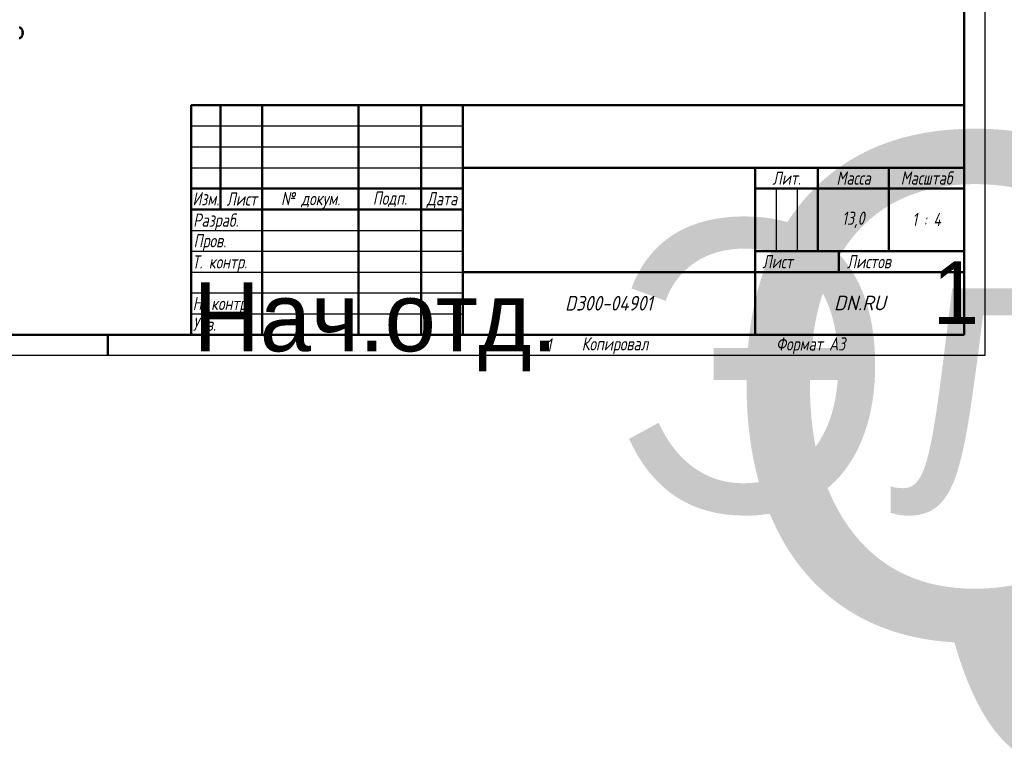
# Model space of a CAD drawing. Header units: millimetres. Extents: x -4813 to 10023, y -389 to 1491.
# Tile 21 of 32: x 756 to 1698, y -389 to 322. Entities that reach past the tile are written whole.
import ezdxf
from ezdxf.enums import TextEntityAlignment as Align

# ---------------------------------------------------------------- set-up
doc = ezdxf.new("R2018")
doc.units = ezdxf.units.MM
doc.header["$LTSCALE"] = 4
for name, color, linetype, lineweight in [('Видимый контур (ГОСТ)', 7, 'Continuous', 50), ('Заголовок (ГОСТ)', 7, 'Continuous', 50), ('Кромка (ГОСТ)', 7, 'Continuous', 50)]:
    doc.layers.add(name, color=color, linetype=linetype, lineweight=lineweight)
doc.styles.add('Альтернативный текст (ГОСТ)', font='arial.ttf', dxfattribs={"width": 0.8})

# ---------------------------------------------------------------- blocks, each defined once
blk = doc.blocks.new('Рамки ГОСТ - Рамка')
at = {"layer": 'Кромка (ГОСТ)', "lineweight": 25}
for p, q in [((420, 297), (420, 0)), ((420, 0), (0, 0))]:
    blk.add_line(p, q, dxfattribs=at)
at = {"layer": 'Кромка (ГОСТ)'}
for p, q in [((415, 5), (415, 292)), ((20, 5), (415, 5)), ((210, 5), (210, 0))]:
    blk.add_line(p, q, dxfattribs=at)
at = {"layer": 'Кромка (ГОСТ)', "char_height": 3.17, "attachment_point": 1, "style": 'Альтернативный текст (ГОСТ)'}
for s, insert, width in [('\\fGOST Common|b0|i1;{\\H3.1700;1}', (315, 4.14), 6.6287), ('\\fGOST Common|b0|i1;{\\H3.1700;Формат А3}', (370, 4.39), 25.2103)]:
    blk.add_mtext(s, dxfattribs=dict(at, insert=insert, width=width))
blk = doc.blocks.new('Основные надписи ГОСТ - Форма 1')
at = {"layer": 'Заголовок (ГОСТ)'}
for p, q in [((0, 55), (185, 55)), ((0, 0), (0, 55)), ((0, 0), (0, 55)), ((7, 55), (7, 30)), ((17, 55), (17, 0)), ((40, 55), (40, 0)), ((55, 55), (55, 0)), ((65, 55), (65, 0)), ((185, 0), (185, 55)), ((65, 40), (185, 40)), ((135, 40), (135, 0)), ((150, 40), (150, 20)), ((167, 40), (167, 20)), ((0, 35), (65, 35)), ((135, 35), (185, 35)), ((0, 30), (65, 30)), ((135, 20), (185, 20)), ((155, 20), (155, 15)), ((65, 15), (185, 15)), ((185, 0), (0, 0))]:
    blk.add_line(p, q, dxfattribs=at)
at = {"layer": 'Заголовок (ГОСТ)', "linetype": 'Continuous', "lineweight": 25}
for p, q in [((0, 50), (65, 50)), ((0, 45), (65, 45)), ((0, 40), (65, 40)), ((140, 35), (140, 20)), ((145, 35), (145, 20)), ((0, 25), (65, 25)), ((0, 20), (65, 20)), ((0, 15), (65, 15)), ((0, 10), (65, 10)), ((0, 5), (65, 5))]:
    blk.add_line(p, q, dxfattribs=at)
at = {"layer": 'Заголовок (ГОСТ)', "style": 'Альтернативный текст (ГОСТ)'}
for s, insert, char_height, width, attachment_point in [('\\fGOST Common|b0|i1;{\\H3.1700;Лит.}', (142.52, 37.49), 3.17, 14.9766, 5), ('\\fGOST Common|b0|i1;{\\H3.1700;Масса}', (158.55, 37.51), 3.17, 16.9878, 5), ('\\fGOST Common|b0|i1;{\\H3.1700;Масштаб}', (176.02, 37.53), 3.17, 17.8316, 5), ('\\fGOST Common|b0|i1;{\\H3.1700;Изм.}', (3.5, 32.56), 3.17, 6.9635, 5), ('\\fGOST Common|b0|i1;{\\H3.1700;Лист}', (12.1, 32.5), 3.17, 10.0029, 5), ('\\A0;\\fGOST Common|b0|i1;{\\H3.1700;№ докум.}', (28.58, 32.16), 3.17, 22.9069, 5), ('\\fGOST Common|b0|i1;{\\H3.1700;Подп.}', (47.56, 32.45), 3.17, 14.879, 5), ('\\fGOST Common|b0|i1;{\\H3.1700;Дата}', (60.02, 32.24), 3.17, 9.9614, 5), ('\\fGOST Common|b0|i1;{\\H3.1700;Разраб.}', (0.47, 27), 3.17, 16.9971, 4), ('\\fGOST Common|b0|i1;{\\H3.1700;13,0}', (158.47, 27.53), 3.17, 17.0435, 5), ('\\fGOST Common|b0|i1;{\\H3.1700;1 : 4}', (176, 27.6), 3.17, 17.9476, 5), ('\\fGOST Common|b0|i1;{\\H3.1700;Пров.}', (0.56, 22.08), 3.17, 17.0192, 4), ('\\A0;\\fGOST Common|b0|i1;{\\H3.1700;Т. контр.}', (0.23, 17.01), 3.17, 16.9554, 4), ('\\fGOST Common|b0|i1;{\\H3.1700;Лист}', (140.37, 17.5), 3.17, 10.5071, 5), ('\\fGOST Common|b0|i1;{\\H3.1700;Листов}', (162.21, 17.5), 3.17, 14.3668, 5), ('\\A1;', (150.6, 17.54), 3.17, 8.8313, 5), ('\\fGOST Common|b0|i1;{\\H3.1700;Н. контр.}', (0.36, 7.05), 3.17, 16.9999, 4), ('\\fGOST Common|b0|i1;\\W0.90;{\\H3.5000;D300-04901}', (99.98, 7.54), 3.5, 67.2576, 5), ('\\fGOST Common|b0|i1;\\W1.00;{\\H3.5000;DN.RU}', (160.02, 7.6), 3.5, 49.9832, 5), ('\\fGOST Common|b0|i1;{\\H3.1700;Утв.}', (0.34, 2.52), 3.17, 17.0083, 4), ('\\fGOST Common|b0|i1;{\\H3.1700;Копировал}', (93.48, -0.59), 3.17, 19.7871, 1)]:
    blk.add_mtext(s, dxfattribs=dict(at, insert=insert, char_height=char_height, width=width, attachment_point=attachment_point))
at = {"layer": 'Заголовок (ГОСТ)', "lineweight": 30, "flags": 104}
for tag, height, p in [('Изм1', 2.89, (3.51, 52.52)), ('Лист1', 2.89, (12.03, 52.52)), ('Докум1', 2.89, (28.54, 52.48)), ('ОБОЗНАЧЕНИЕ', 5, (125.33, 47.56)), ('Изм2', 2.89, (3.5, 47.52)), ('Лист2', 2.89, (12.01, 47.5)), ('Докум2', 2.89, (28.53, 47.5)), ('Изм3', 2.89, (3.5, 42.5)), ('Лист3', 2.89, (12.01, 42.51)), ('Докум3', 2.89, (28.51, 42.48)), ('Изм4', 2.89, (3.51, 37.5)), ('Лист4', 2.89, (12, 37.53)), ('Докум4', 2.89, (28.51, 37.52)), ('НАИМЕНОВАНИЕ', 5, (100.03, 27.29)), ('Литера', 3.5, (137.52, 27.25)), ('Литера2', 3.5, (142.51, 27.22)), ('Литера3', 3.5, (147.52, 27.21)), ('Тип_документа', 3.17, (100.08, 17.56)), ('Листов', 3.17, (177.46, 17.58))]:
    blk.add_attdef(tag, text='', height=height, dxfattribs=at).set_placement(p, align=Align.MIDDLE_CENTER)
for tag, height, p in [('Подп1', 2.89, (40.01, 52.51)), ('Дата1', 2, (55.01, 52.51)), ('Подп2', 2.89, (40.01, 47.5)), ('Дата2', 2, (55.01, 47.49)), ('Подп3', 2.89, (40.01, 42.51)), ('Дата3', 2, (55.02, 42.52)), ('Подп4', 2.89, (40.01, 37.51)), ('Дата4', 2, (55.02, 37.51)), ('ПРОВЕРИЛ', 3.17, (17.41, 22.53)), ('Проверил_Подп.', 2.89, (40.05, 22.52)), ('ДАТА_ПРОВЕРКИ', 2, (55.02, 22.51)), ('ТЕХНОЛОГ', 3.17, (17.33, 17.54)), ('Технолог_Подп.', 2.89, (40.05, 17.51)), ('Технолог_Дата', 2, (55.01, 17.5)), ('Должность_руководителя', 3.17, (0.52, 12.51)), ('НАЧ._ОТДЕЛА', 3.17, (17.46, 12.45)), ('Руководитель_Подп.', 2.89, (40.01, 12.5)), ('Руководитель_Дата', 2, (55.01, 12.51)), ('НОРМОКОНТРОЛЬ', 3.17, (17.37, 7.48)), ('Нормоконтроль_Подп.', 2.89, (40.05, 7.52)), ('ДАТА_НОРМОКОНТРОЛЯ', 2, (55.02, 7.51)), ('УТВЕРДИЛ', 3.17, (17.4, 2.51)), ('Утвердил_Подп.', 2.89, (40.05, 2.51)), ('ДАТА_УТВЕРЖДЕНИЯ', 2, (55.01, 2.5))]:
    blk.add_attdef(tag, text='', height=height, dxfattribs=at).set_placement(p, align=Align.MIDDLE_LEFT)
for tag, p in [('Материал_Наим.', (133.71, 9.75)), ('Материал_ГОСТ', (134.04, 4.06))]:
    blk.add_attdef(tag, text='', height=3.5, dxfattribs=at).set_placement(p, align=Align.MIDDLE_RIGHT)

msp = doc.modelspace()

# ---------------------------------------------------------------- linework, layer by layer
at = {"layer": 'Видимый контур (ГОСТ)'}
for p, q in [((755.734, 314.171), (755.366, 314.171)), ((758.303, 311.328), (758.303, 311.453)), ((755.734, 304.171), (755.366, 304.171)), ((758.303, 308.339), (758.303, 309.239)), ((758.644, 308.649), (758.303, 308.679))]:
    msp.add_line(p, q, dxfattribs=at)
for centre, radius, start, end in [((755.733, 312.171), 2, 35.233553, 89.99), ((751.486, 309.171), 7.2, 19.019939, 35.233553), ((758.105, 311.453), 0.198, 0, 19.019939), ((755.733, 306.171), 2, 270.01, 324.766447), ((751.486, 309.171), 7.2, 324.766447, 340.980061), ((758.105, 306.889), 0.198, 340.980061, 344.124585)]:
    msp.add_arc(centre, radius, start, end, dxfattribs=at)
for centre, major_axis, ratio, start_param, end_param in [((751.507, 309.224), (6.677, -2.682), 0.9722844, 0.473755, 0.7007289), ((751.507, 309.141), (5.841, 4.203), 0.9888022, 5.7662102, 5.9917718), ((751.507, 308.927), (7.168, 0.632), 0.1211365, 5.9441557, 6.1711296), ((751.507, 309.41), (7.167, -0.642), 0.2169491, 5.9742775, 6.2012514), ((751.507, 309.201), (5.841, -4.203), 0.9888022, 0.2900013, 0.5169752), ((751.507, 309.415), (7.168, -0.632), 0.1211365, 0.1120557, 0.3343209)]:
    msp.add_ellipse(centre, major_axis=major_axis, ratio=ratio, start_param=start_param, end_param=end_param, dxfattribs=at)
for points in [[(758.303, 311.453), (758.303, 311.452), (758.303, 311.452), (758.303, 311.452)], [(758.303, 308.339), (758.303, 308.335), (758.299, 308.33), (758.293, 308.326)]]:
    msp.add_open_spline(points, degree=3, dxfattribs=at)
for points, knots in [([(758.647, 309.695), (758.648, 309.696), (758.648, 309.696), (758.65, 309.703), (758.651, 309.718), (758.652, 309.756), (758.651, 309.782), (758.647, 309.843), (758.645, 309.878), (758.641, 309.921), (758.64, 309.93), (758.639, 309.939)], [0.010033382, 0.010033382, 0.010033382, 0.010033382, 0.0106248, 0.0106248, 0.0212496, 0.0212496, 0.031858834, 0.031858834, 0.042468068, 0.042468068, 0.045193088, 0.045193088, 0.045193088, 0.045193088]), ([(758.639, 309.799), (758.642, 309.765), (758.646, 309.726), (758.65, 309.652), (758.651, 309.617), (758.652, 309.557), (758.651, 309.529), (758.647, 309.486), (758.645, 309.47), (758.641, 309.46), (758.64, 309.459), (758.639, 309.457)], [0, 0, 0, 0, 0.0106248, 0.0106248, 0.0212496, 0.0212496, 0.031858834, 0.031858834, 0.042468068, 0.042468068, 0.045193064, 0.045193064, 0.045193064, 0.045193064]), ([(758.647, 308.646), (758.648, 308.648), (758.648, 308.65), (758.65, 308.689), (758.651, 308.725), (758.652, 308.784), (758.651, 308.812), (758.647, 308.856), (758.645, 308.871), (758.641, 308.881), (758.64, 308.883), (758.639, 308.884)], [0.010033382, 0.010033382, 0.010033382, 0.010033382, 0.0106248, 0.0106248, 0.0212496, 0.0212496, 0.031858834, 0.031858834, 0.042468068, 0.042468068, 0.045193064, 0.045193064, 0.045193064, 0.045193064]), ([(758.639, 308.643), (758.642, 308.65), (758.646, 308.651), (758.65, 308.638), (758.651, 308.624), (758.652, 308.586), (758.651, 308.56), (758.647, 308.498), (758.645, 308.463), (758.641, 308.42), (758.64, 308.411), (758.639, 308.402)], [0, 0, 0, 0, 0.0106248, 0.0106248, 0.0212496, 0.0212496, 0.031858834, 0.031858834, 0.042468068, 0.042468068, 0.045193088, 0.045193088, 0.045193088, 0.045193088])]:
    msp.add_open_spline(points, degree=3, knots=knots, dxfattribs=at)

# ---------------------------------------------------------------- block references
at = {"xscale": 4, "yscale": 4, "zscale": 4}
msp.add_blockref('Рамки ГОСТ - Рамка', (0, 0), dxfattribs=at)
ref = msp.add_blockref('Основные надписи ГОСТ - Форма 1', (920, 20), dxfattribs=dict(xscale=4, yscale=4, zscale=4))
lines = msp.add_mtext('Нач.отд.', dxfattribs={"layer": 'Заголовок (ГОСТ)', "insert": (922.086, 70.057), "char_height": 65.9038, "attachment_point": 1})
ref.add_attrib('Должность_руководителя', '', (922.086, 70.057), dxfattribs={"flags": 104}).embed_mtext(lines)
lines = msp.add_mtext('QT-EX-010EM-O2-380VAC-У1', dxfattribs={"layer": 'Заголовок (ГОСТ)', "insert": (1421.302, 210.236), "char_height": 479.37184, "attachment_point": 1})
ref.add_attrib('ОБОЗНАЧЕНИЕ', '', (1421.302, 210.236), dxfattribs={"flags": 104}).embed_mtext(lines)
lines = msp.add_mtext('Электропривод четвертьоборотный DN.ru', dxfattribs={"layer": 'Заголовок (ГОСТ)', "insert": (1320.124, 129.167), "char_height": 278.43713, "attachment_point": 1})
ref.add_attrib('НАИМЕНОВАНИЕ', '', (1320.124, 129.167), dxfattribs={"flags": 104}).embed_mtext(lines)
lines = msp.add_mtext('1', dxfattribs={"layer": 'Заголовок (ГОСТ)', "insert": (1629.836, 90.316), "char_height": 59.861, "attachment_point": 1})
ref.add_attrib('Листов', '', (1629.836, 90.316), dxfattribs={"flags": 104}).embed_mtext(lines)

doc.saveas('drawing.dxf')
